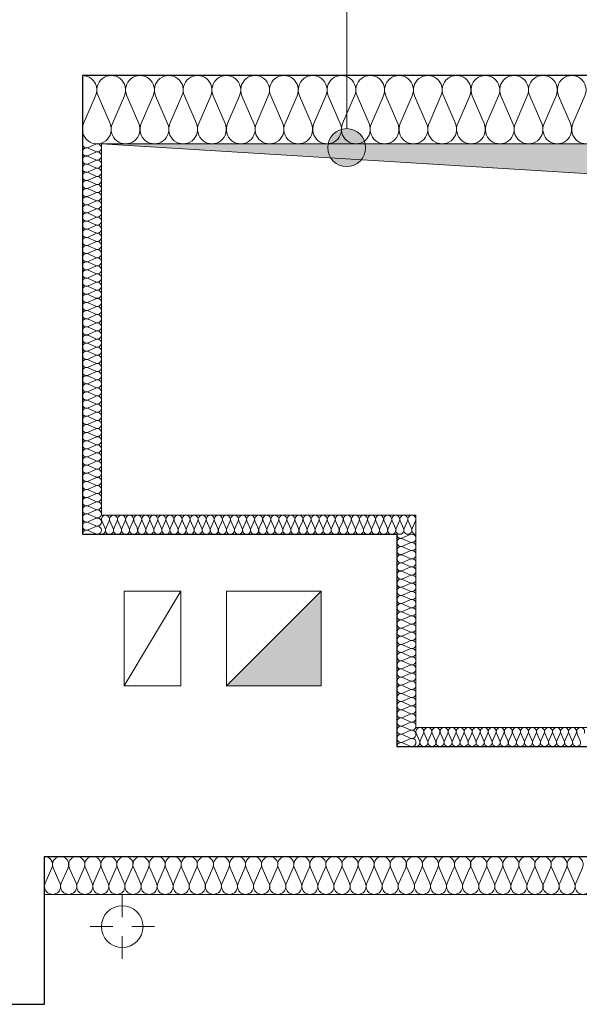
# Model space of a CAD drawing. Extents: x -497945 to -454853, y -17656 to 94650.
# Tile 36 of 62: x -489694 to -488217, y 70767 to 73364. Entities that reach past the tile are written whole.
import ezdxf

# ---------------------------------------------------------------- set-up
doc = ezdxf.new("R2010")
doc.units = 0
doc.header["$MEASUREMENT"] = 0
doc.layers.get('0').update_dxf_attribs({"color": 252})
for name, color, linetype, lineweight in [('Arch kominy_Nr_Pióra__21', 252, 'Continuous', 9), ('Arch ocieplenie_Nr_Pióra__44', 252, 'Continuous', 13), ('Arch opisy_Nr_Pióra__21', 252, 'Continuous', 9), ('Arch stropy_Nr_Pióra__44', 252, 'Continuous', 13), ('arch wypelnienia_Nr_Pióra__2', 252, 'Continuous', 13), ('INWENT DACH_Nr_Pióra__21', 252, 'Continuous', 9), ('Inwent Izolacje_Nr_Pióra__2', 252, 'Continuous', 13), ('INWENT STROPY_Nr_Pióra__21', 252, 'Continuous', 9), ('INWENT.ŚCIANY_Nr_Pióra__1', 252, 'Continuous', 25), ('INWENT.ŚCIANY_Nr_Pióra__3', 252, 'Continuous', 13), ('Istniejące kominy_Nr_Pióra__21', 252, 'Continuous', 9)]:
    doc.layers.add(name, color=color, linetype=linetype, lineweight=lineweight)
for name, color, linetype in [('Arch ocieplenie', 252, 'Continuous'), ('Arch opisy', 252, 'Continuous'), ('Inwent Izolacje', 252, 'Continuous')]:
    doc.layers.add(name, color=color, linetype=linetype)

# ---------------------------------------------------------------- blocks, each defined once
blk = doc.blocks.new('Izolacja cieplna 14_115', base_point=(-487810.2, 60524.5))
at = {"layer": 'Arch ocieplenie_Nr_Pióra__44', "linetype": 'Continuous'}
for p, q in [((-490585.4, 60470.9), (-490617, 60398.2)), ((-490547.4, 60398.2), (-490579, 60470.9)), ((-490509.5, 60470.9), (-490541, 60398.2)), ((-490471.5, 60398.2), (-490503.1, 60470.9)), ((-490433.5, 60470.9), (-490465.1, 60398.2)), ((-490395.5, 60398.2), (-490427.1, 60470.9)), ((-490357.6, 60470.9), (-490389.2, 60398.2)), ((-490319.6, 60398.2), (-490351.2, 60470.9)), ((-490281.6, 60470.9), (-490313.2, 60398.2)), ((-490243.6, 60398.2), (-490275.2, 60470.9)), ((-490205.7, 60470.9), (-490237.3, 60398.2)), ((-490167.7, 60398.2), (-490199.3, 60470.9)), ((-490129.7, 60470.9), (-490161.3, 60398.2)), ((-490091.8, 60398.2), (-490123.3, 60470.9)), ((-490053.8, 60470.9), (-490085.4, 60398.2)), ((-490015.8, 60398.2), (-490047.4, 60470.9)), ((-489977.8, 60470.9), (-490009.4, 60398.2)), ((-489939.9, 60398.2), (-489971.5, 60470.9)), ((-489901.9, 60470.9), (-489933.5, 60398.2)), ((-489863.9, 60398.2), (-489895.5, 60470.9)), ((-489825.9, 60470.9), (-489857.5, 60398.2)), ((-489788, 60398.2), (-489819.6, 60470.9)), ((-489750, 60470.9), (-489781.6, 60398.2)), ((-489712, 60398.2), (-489743.6, 60470.9)), ((-489674.1, 60470.9), (-489705.6, 60398.2)), ((-489636.1, 60398.2), (-489667.7, 60470.9)), ((-489598.1, 60470.9), (-489629.7, 60398.2)), ((-489560.1, 60398.2), (-489591.7, 60470.9)), ((-489522.2, 60470.9), (-489553.8, 60398.2)), ((-489484.2, 60398.2), (-489515.8, 60470.9)), ((-489446.2, 60470.9), (-489477.8, 60398.2)), ((-489408.2, 60398.2), (-489439.8, 60470.9)), ((-489370.3, 60470.9), (-489401.9, 60398.2)), ((-489332.3, 60398.2), (-489363.9, 60470.9)), ((-489294.3, 60470.9), (-489325.9, 60398.2))]:
    blk.add_line(p, q, dxfattribs=at)
for centre, start_param, end_param in [((-490620.2, 60486.3), 1.158004, 3.141593), ((-490544.2, 60486.3), 1.158004, 5.125183), ((-490468.3, 60486.3), 1.158004, 5.125183), ((-490392.3, 60486.3), 1.158004, 5.125183), ((-490316.4, 60486.3), 1.158004, 5.125183), ((-490240.5, 60486.3), 1.158004, 5.125183), ((-490164.5, 60486.3), 1.158004, 5.125183), ((-490088.6, 60486.3), 1.158004, 5.125183), ((-490012.6, 60486.3), 1.158004, 5.125183), ((-489936.7, 60486.3), 1.158004, 5.125183), ((-489860.7, 60486.3), 1.158004, 5.125183), ((-489784.8, 60486.3), 1.158004, 5.125183), ((-489708.8, 60486.3), 1.158004, 5.125183), ((-489632.9, 60486.3), 1.158004, 5.125183), ((-489556.9, 60486.3), 1.158004, 5.125183), ((-489481, 60486.3), 1.158004, 5.125183), ((-489405, 60486.3), 1.158004, 5.125183), ((-489329.1, 60486.3), 1.158004, 5.125183), ((-490582.2, 60382.8), 4.299595, 8.266775), ((-490506.3, 60382.8), 4.299595, 8.266775), ((-490430.3, 60382.8), 4.299595, 8.266775), ((-490354.4, 60382.8), 4.299595, 8.266775), ((-490278.4, 60382.8), 4.299595, 8.266775), ((-490202.5, 60382.8), 4.299595, 8.266775), ((-490126.5, 60382.8), 4.299595, 8.266775), ((-490050.6, 60382.8), 4.299595, 8.266775), ((-489974.6, 60382.8), 4.299595, 8.266775), ((-489898.7, 60382.8), 4.299595, 8.266775), ((-489822.8, 60382.8), 4.299595, 8.266775), ((-489746.8, 60382.8), 4.299595, 8.266775), ((-489670.9, 60382.8), 4.299595, 8.266775), ((-489594.9, 60382.8), 4.299595, 8.266775), ((-489519, 60382.8), 4.299595, 8.266775), ((-489443, 60382.8), 4.299595, 8.266775), ((-489367.1, 60382.8), 4.299595, 8.266775), ((-489291.1, 60382.8), 4.299595, 8.266775)]:
    blk.add_ellipse(centre, major_axis=(0, -38.3), ratio=0.991926, start_param=start_param, end_param=end_param, dxfattribs=at)
blk = doc.blocks.new('Izolacja cieplna 14_121', base_point=(-490570.2, 59314.5))
at = {"layer": 'Arch ocieplenie_Nr_Pióra__44', "linetype": 'Continuous'}
for p, q in [((-490569.3, 59349.6), (-490560.4, 59329.4)), ((-490558.7, 59329.4), (-490549.8, 59349.6)), ((-490548, 59349.6), (-490539.2, 59329.4)), ((-490537.4, 59329.4), (-490528.5, 59349.6)), ((-490526.7, 59349.6), (-490517.9, 59329.4)), ((-490516.1, 59329.4), (-490507.2, 59349.6)), ((-490505.4, 59349.6), (-490496.6, 59329.4)), ((-490494.8, 59329.4), (-490486, 59349.6)), ((-490484.2, 59349.6), (-490475.3, 59329.4)), ((-490473.5, 59329.4), (-490464.7, 59349.6)), ((-490462.9, 59349.6), (-490454, 59329.4)), ((-490452.2, 59329.4), (-490443.4, 59349.6)), ((-490441.6, 59349.6), (-490432.7, 59329.4)), ((-490431, 59329.4), (-490422.1, 59349.6)), ((-490420.3, 59349.6), (-490411.5, 59329.4)), ((-490409.7, 59329.4), (-490400.8, 59349.6)), ((-490399, 59349.6), (-490390.2, 59329.4)), ((-490388.4, 59329.4), (-490379.5, 59349.6)), ((-490377.8, 59349.6), (-490368.9, 59329.4)), ((-490367.1, 59329.4), (-490358.3, 59349.6)), ((-490356.5, 59349.6), (-490347.6, 59329.4)), ((-490345.8, 59329.4), (-490337, 59349.6)), ((-490335.2, 59349.6), (-490326.3, 59329.4)), ((-490324.5, 59329.4), (-490315.7, 59349.6)), ((-490313.9, 59349.6), (-490305.1, 59329.4)), ((-490303.3, 59329.4), (-490294.4, 59349.6)), ((-490292.6, 59349.6), (-490283.8, 59329.4)), ((-490282, 59329.4), (-490273.1, 59349.6)), ((-490271.3, 59349.6), (-490262.5, 59329.4)), ((-490260.7, 59329.4), (-490251.8, 59349.6)), ((-490250.1, 59349.6), (-490241.2, 59329.4)), ((-490239.4, 59329.4), (-490230.6, 59349.6)), ((-490228.8, 59349.6), (-490219.9, 59329.4)), ((-490218.1, 59329.4), (-490209.3, 59349.6)), ((-490207.5, 59349.6), (-490198.6, 59329.4)), ((-490196.9, 59329.4), (-490188, 59349.6)), ((-490186.2, 59349.6), (-490177.4, 59329.4)), ((-490175.6, 59329.4), (-490166.7, 59349.6)), ((-490164.9, 59349.6), (-490156.1, 59329.4)), ((-490154.3, 59329.4), (-490145.4, 59349.6)), ((-490143.7, 59349.6), (-490134.8, 59329.4)), ((-490133, 59329.4), (-490124.2, 59349.6)), ((-490122.4, 59349.6), (-490113.5, 59329.4)), ((-490111.7, 59329.4), (-490102.9, 59349.6)), ((-490101.1, 59349.6), (-490092.2, 59329.4)), ((-490090.4, 59329.4), (-490081.6, 59349.6)), ((-490079.8, 59349.6), (-490071, 59329.4)), ((-490069.2, 59329.4), (-490060.3, 59349.6)), ((-490058.5, 59349.6), (-490049.7, 59329.4)), ((-490047.9, 59329.4), (-490039, 59349.6)), ((-490037.2, 59349.6), (-490028.4, 59329.4)), ((-490026.6, 59329.4), (-490017.7, 59349.6)), ((-490016, 59349.6), (-490007.1, 59329.4)), ((-490005.3, 59329.4), (-489996.5, 59349.6)), ((-489994.7, 59349.6), (-489985.8, 59329.4)), ((-489984, 59329.4), (-489975.2, 59349.6)), ((-489973.4, 59349.6), (-489964.5, 59329.4)), ((-489962.8, 59329.4), (-489953.9, 59349.6)), ((-489952.1, 59349.6), (-489943.3, 59329.4)), ((-489941.5, 59329.4), (-489932.6, 59349.6)), ((-489930.8, 59349.6), (-489922, 59329.4)), ((-489920.2, 59329.4), (-489911.3, 59349.6)), ((-489909.5, 59349.6), (-489900.7, 59329.4)), ((-489898.9, 59329.4), (-489890.1, 59349.6)), ((-489888.3, 59349.6), (-489879.4, 59329.4)), ((-489877.6, 59329.4), (-489868.8, 59349.6)), ((-489867, 59349.6), (-489858.1, 59329.4)), ((-489856.3, 59329.4), (-489847.5, 59349.6)), ((-489845.7, 59349.6), (-489836.8, 59329.4)), ((-489835.1, 59329.4), (-489826.2, 59349.6)), ((-489824.4, 59349.6), (-489815.6, 59329.4)), ((-489813.8, 59329.4), (-489804.9, 59349.6)), ((-489803.1, 59349.6), (-489794.3, 59329.4)), ((-489792.5, 59329.4), (-489783.6, 59349.6)), ((-489781.9, 59349.6), (-489773, 59329.4)), ((-489771.2, 59329.4), (-489762.4, 59349.6)), ((-489760.6, 59349.6), (-489751.7, 59329.4)), ((-489749.9, 59329.4), (-489741.1, 59349.6))]:
    blk.add_line(p, q, dxfattribs=at)
for centre, start_param, end_param in [((-490559.5, 59353.9), 5.870392, 9.837571), ((-490538.3, 59353.9), 5.870392, 9.837571), ((-490517, 59353.9), 5.870392, 9.837571), ((-490495.7, 59353.9), 5.870392, 9.837571), ((-490474.4, 59353.9), 5.870392, 9.837571), ((-490453.1, 59353.9), 5.870392, 9.837571), ((-490431.9, 59353.9), 5.870392, 9.837571), ((-490410.6, 59353.9), 5.870392, 9.837571), ((-490389.3, 59353.9), 5.870392, 9.837571), ((-490368, 59353.9), 5.870392, 9.837571), ((-490346.7, 59353.9), 5.870392, 9.837571), ((-490325.4, 59353.9), 5.870392, 9.837571), ((-490304.2, 59353.9), 5.870392, 9.837571), ((-490282.9, 59353.9), 5.870392, 9.837571), ((-490261.6, 59353.9), 5.870392, 9.837571), ((-490240.3, 59353.9), 5.870392, 9.837571), ((-490219, 59353.9), 5.870392, 9.837571), ((-490197.7, 59353.9), 5.870392, 9.837571), ((-490176.5, 59353.9), 5.870392, 9.837571), ((-490155.2, 59353.9), 5.870392, 9.837571), ((-490133.9, 59353.9), 5.870392, 9.837571), ((-490112.6, 59353.9), 5.870392, 9.837571), ((-490091.3, 59353.9), 5.870392, 9.837571), ((-490070.1, 59353.9), 5.870392, 9.837571), ((-490048.8, 59353.9), 5.870392, 9.837571), ((-490027.5, 59353.9), 5.870392, 9.837571), ((-490006.2, 59353.9), 5.870392, 9.837571), ((-489984.9, 59353.9), 5.870392, 9.837571), ((-489963.6, 59353.9), 5.870392, 9.837571), ((-489942.4, 59353.9), 5.870392, 9.837571), ((-489921.1, 59353.9), 5.870392, 9.837571), ((-489899.8, 59353.9), 5.870392, 9.837571), ((-489878.5, 59353.9), 5.870392, 9.837571), ((-489857.2, 59353.9), 5.870392, 9.837571), ((-489836, 59353.9), 5.870392, 9.837571), ((-489814.7, 59353.9), 5.870392, 9.837571), ((-489793.4, 59353.9), 5.870392, 9.837571), ((-489772.1, 59353.9), 5.870392, 9.837571), ((-489750.8, 59353.9), 5.870392, 9.837571), ((-490570.2, 59325.2), 4.712389, 6.695979), ((-490548.9, 59325.2), 2.7288, 6.695979), ((-490527.6, 59325.2), 2.7288, 6.695979), ((-490506.3, 59325.2), 2.7288, 6.695979), ((-490485.1, 59325.2), 2.7288, 6.695979), ((-490463.8, 59325.2), 2.7288, 6.695979), ((-490442.5, 59325.2), 2.7288, 6.695979), ((-490421.2, 59325.2), 2.7288, 6.695979), ((-490399.9, 59325.2), 2.7288, 6.695979), ((-490378.6, 59325.2), 2.7288, 6.695979), ((-490357.4, 59325.2), 2.7288, 6.695979), ((-490336.1, 59325.2), 2.7288, 6.695979), ((-490314.8, 59325.2), 2.7288, 6.695979), ((-490293.5, 59325.2), 2.7288, 6.695979), ((-490272.2, 59325.2), 2.7288, 6.695979), ((-490251, 59325.2), 2.7288, 6.695979), ((-490229.7, 59325.2), 2.7288, 6.695979), ((-490208.4, 59325.2), 2.7288, 6.695979), ((-490187.1, 59325.2), 2.7288, 6.695979), ((-490165.8, 59325.2), 2.7288, 6.695979), ((-490144.5, 59325.2), 2.7288, 6.695979), ((-490123.3, 59325.2), 2.7288, 6.695979), ((-490102, 59325.2), 2.7288, 6.695979), ((-490080.7, 59325.2), 2.7288, 6.695979), ((-490059.4, 59325.2), 2.7288, 6.695979), ((-490038.1, 59325.2), 2.7288, 6.695979), ((-490016.9, 59325.2), 2.7288, 6.695979), ((-489995.6, 59325.2), 2.7288, 6.695979), ((-489974.3, 59325.2), 2.7288, 6.695979), ((-489953, 59325.2), 2.7288, 6.695979), ((-489931.7, 59325.2), 2.7288, 6.695979), ((-489910.4, 59325.2), 2.7288, 6.695979), ((-489889.2, 59325.2), 2.7288, 6.695979), ((-489867.9, 59325.2), 2.7288, 6.695979), ((-489846.6, 59325.2), 2.7288, 6.695979), ((-489825.3, 59325.2), 2.7288, 6.695979), ((-489804, 59325.2), 2.7288, 6.695979), ((-489782.7, 59325.2), 2.7288, 6.695979), ((-489761.5, 59325.2), 2.7288, 6.695979), ((-489740.2, 59325.2), 2.7288, 4.712389)]:
    blk.add_ellipse(centre, major_axis=(10.6, 0), ratio=0.999331, start_param=start_param, end_param=end_param, dxfattribs=at)
blk = doc.blocks.new('Izolacja cieplna 14_122', base_point=(-490620.2, 60344.5))
at = {"layer": 'Arch ocieplenie_Nr_Pióra__44', "linetype": 'Continuous'}
for p, q in [((-490585.1, 60343.6), (-490605.3, 60334.7)), ((-490605.3, 60332.9), (-490585.1, 60324)), ((-490585.1, 60322.2), (-490605.3, 60313.3)), ((-490605.3, 60311.4), (-490585.1, 60302.5)), ((-490585.1, 60300.7), (-490605.3, 60291.8)), ((-490605.3, 60290), (-490585.1, 60281.1)), ((-490585.1, 60279.3), (-490605.3, 60270.3)), ((-490605.3, 60268.5), (-490585.1, 60259.6)), ((-490585.1, 60257.8), (-490605.3, 60248.9)), ((-490605.3, 60247.1), (-490585.1, 60238.1)), ((-490585.1, 60236.3), (-490605.3, 60227.4)), ((-490605.3, 60225.6), (-490585.1, 60216.7)), ((-490585.1, 60214.9), (-490605.3, 60206)), ((-490605.3, 60204.2), (-490585.1, 60195.2)), ((-490585.1, 60193.4), (-490605.3, 60184.5)), ((-490605.3, 60182.7), (-490585.1, 60173.8)), ((-490585.1, 60172), (-490605.3, 60163)), ((-490605.3, 60161.2), (-490585.1, 60152.3)), ((-490585.1, 60150.5), (-490605.3, 60141.6)), ((-490605.3, 60139.8), (-490585.1, 60130.9)), ((-490585.1, 60129.1), (-490605.3, 60120.1)), ((-490605.3, 60118.3), (-490585.1, 60109.4)), ((-490585.1, 60107.6), (-490605.3, 60098.7)), ((-490605.3, 60096.9), (-490585.1, 60087.9)), ((-490585.1, 60086.1), (-490605.3, 60077.2)), ((-490605.3, 60075.4), (-490585.1, 60066.5)), ((-490585.1, 60064.7), (-490605.3, 60055.8)), ((-490605.3, 60053.9), (-490585.1, 60045)), ((-490585.1, 60043.2), (-490605.3, 60034.3)), ((-490605.3, 60032.5), (-490585.1, 60023.6)), ((-490585.1, 60021.8), (-490605.3, 60012.8)), ((-490605.3, 60011), (-490585.1, 60002.1)), ((-490585.1, 60000.3), (-490605.3, 59991.4)), ((-490605.3, 59989.6), (-490585.1, 59980.6)), ((-490585.1, 59978.8), (-490605.3, 59969.9)), ((-490605.3, 59968.1), (-490585.1, 59959.2)), ((-490585.1, 59957.4), (-490605.3, 59948.5)), ((-490605.3, 59946.7), (-490585.1, 59937.7)), ((-490585.1, 59935.9), (-490605.3, 59927)), ((-490605.3, 59925.2), (-490585.1, 59916.3)), ((-490585.1, 59914.5), (-490605.3, 59905.5)), ((-490605.3, 59903.7), (-490585.1, 59894.8)), ((-490585.1, 59893), (-490605.3, 59884.1)), ((-490605.3, 59882.3), (-490585.1, 59873.4)), ((-490585.1, 59871.6), (-490605.3, 59862.6)), ((-490605.3, 59860.8), (-490585.1, 59851.9)), ((-490585.1, 59850.1), (-490605.3, 59841.2)), ((-490605.3, 59839.4), (-490585.1, 59830.4)), ((-490585.1, 59828.6), (-490605.3, 59819.7)), ((-490605.3, 59817.9), (-490585.1, 59809)), ((-490585.1, 59807.2), (-490605.3, 59798.3)), ((-490605.3, 59796.4), (-490585.1, 59787.5)), ((-490585.1, 59785.7), (-490605.3, 59776.8)), ((-490605.3, 59775), (-490585.1, 59766.1)), ((-490585.1, 59764.3), (-490605.3, 59755.3)), ((-490605.3, 59753.5), (-490585.1, 59744.6)), ((-490585.1, 59742.8), (-490605.3, 59733.9)), ((-490605.3, 59732.1), (-490585.1, 59723.1)), ((-490585.1, 59721.3), (-490605.3, 59712.4)), ((-490605.3, 59710.6), (-490585.1, 59701.7)), ((-490585.1, 59699.9), (-490605.3, 59691)), ((-490605.3, 59689.2), (-490585.1, 59680.2)), ((-490585.1, 59678.4), (-490605.3, 59669.5)), ((-490605.3, 59667.7), (-490585.1, 59658.8)), ((-490585.1, 59657), (-490605.3, 59648)), ((-490605.3, 59646.2), (-490585.1, 59637.3)), ((-490585.1, 59635.5), (-490605.3, 59626.6)), ((-490605.3, 59624.8), (-490585.1, 59615.9)), ((-490585.1, 59614.1), (-490605.3, 59605.1)), ((-490605.3, 59603.3), (-490585.1, 59594.4)), ((-490585.1, 59592.6), (-490605.3, 59583.7)), ((-490605.3, 59581.9), (-490585.1, 59572.9)), ((-490585.1, 59571.1), (-490605.3, 59562.2)), ((-490605.3, 59560.4), (-490585.1, 59551.5)), ((-490585.1, 59549.7), (-490605.3, 59540.8)), ((-490605.3, 59538.9), (-490585.1, 59530)), ((-490585.1, 59528.2), (-490605.3, 59519.3)), ((-490605.3, 59517.5), (-490585.1, 59508.6)), ((-490585.1, 59506.8), (-490605.3, 59497.8)), ((-490605.3, 59496), (-490585.1, 59487.1)), ((-490585.1, 59485.3), (-490605.3, 59476.4)), ((-490605.3, 59474.6), (-490585.1, 59465.6)), ((-490585.1, 59463.8), (-490605.3, 59454.9)), ((-490605.3, 59453.1), (-490585.1, 59444.2)), ((-490585.1, 59442.4), (-490605.3, 59433.5)), ((-490605.3, 59431.7), (-490585.1, 59422.7)), ((-490585.1, 59420.9), (-490605.3, 59412)), ((-490605.3, 59410.2), (-490585.1, 59401.3)), ((-490585.1, 59399.5), (-490605.3, 59390.5)), ((-490605.3, 59388.7), (-490585.1, 59379.8)), ((-490585.1, 59378), (-490605.3, 59369.1)), ((-490605.3, 59367.3), (-490585.1, 59358.4)), ((-490585.1, 59356.6), (-490605.3, 59347.6)), ((-490605.3, 59345.8), (-490585.1, 59336.9)), ((-490585.1, 59335.1), (-490605.3, 59326.2)), ((-490605.3, 59324.4), (-490585.1, 59315.4))]:
    blk.add_line(p, q, dxfattribs=at)
for centre, start_param, end_param in [((-490609.6, 60344.5), 4.712389, 6.695979), ((-490580.8, 60333.8), 5.870392, 9.837571), ((-490609.6, 60323.1), 2.7288, 6.695979), ((-490609.6, 60301.6), 2.7288, 6.695979), ((-490580.8, 60312.3), 5.870392, 9.837571), ((-490609.6, 60280.2), 2.7288, 6.695979), ((-490580.8, 60290.9), 5.870392, 9.837571), ((-490609.6, 60258.7), 2.7288, 6.695979), ((-490580.8, 60269.4), 5.870392, 9.837571), ((-490609.6, 60237.2), 2.7288, 6.695979), ((-490580.8, 60248), 5.870392, 9.837571), ((-490580.8, 60226.5), 5.870392, 9.837571), ((-490609.6, 60215.8), 2.7288, 6.695979), ((-490580.8, 60205.1), 5.870392, 9.837571), ((-490609.6, 60194.3), 2.7288, 6.695979), ((-490609.6, 60172.9), 2.7288, 6.695979), ((-490580.8, 60183.6), 5.870392, 9.837571), ((-490609.6, 60151.4), 2.7288, 6.695979), ((-490580.8, 60162.1), 5.870392, 9.837571), ((-490609.6, 60130), 2.7288, 6.695979), ((-490580.8, 60140.7), 5.870392, 9.837571), ((-490580.8, 60119.2), 5.870392, 9.837571), ((-490609.6, 60108.5), 2.7288, 6.695979), ((-490580.8, 60097.8), 5.870392, 9.837571), ((-490609.6, 60087), 2.7288, 6.695979), ((-490580.8, 60076.3), 5.870392, 9.837571), ((-490609.6, 60065.6), 2.7288, 6.695979), ((-490609.6, 60044.1), 2.7288, 6.695979), ((-490580.8, 60054.8), 5.870392, 9.837571), ((-490609.6, 60022.7), 2.7288, 6.695979), ((-490580.8, 60033.4), 5.870392, 9.837571), ((-490609.6, 60001.2), 2.7288, 6.695979), ((-490580.8, 60011.9), 5.870392, 9.837571), ((-490580.8, 59990.5), 5.870392, 9.837571), ((-490609.6, 59979.7), 2.7288, 6.695979), ((-490580.8, 59969), 5.870392, 9.837571), ((-490609.6, 59958.3), 2.7288, 6.695979), ((-490580.8, 59947.6), 5.870392, 9.837571), ((-490609.6, 59936.8), 2.7288, 6.695979), ((-490609.6, 59915.4), 2.7288, 6.695979), ((-490580.8, 59926.1), 5.870392, 9.837571), ((-490609.6, 59893.9), 2.7288, 6.695979), ((-490580.8, 59904.6), 5.870392, 9.837571), ((-490609.6, 59872.5), 2.7288, 6.695979), ((-490580.8, 59883.2), 5.870392, 9.837571), ((-490580.8, 59861.7), 5.870392, 9.837571), ((-490609.6, 59851), 2.7288, 6.695979), ((-490580.8, 59840.3), 5.870392, 9.837571), ((-490609.6, 59829.5), 2.7288, 6.695979), ((-490609.6, 59808.1), 2.7288, 6.695979), ((-490580.8, 59818.8), 5.870392, 9.837571), ((-490609.6, 59786.6), 2.7288, 6.695979), ((-490580.8, 59797.4), 5.870392, 9.837571), ((-490609.6, 59765.2), 2.7288, 6.695979), ((-490580.8, 59775.9), 5.870392, 9.837571), ((-490609.6, 59743.7), 2.7288, 6.695979), ((-490580.8, 59754.4), 5.870392, 9.837571), ((-490580.8, 59733), 5.870392, 9.837571), ((-490609.6, 59722.2), 2.7288, 6.695979), ((-490580.8, 59711.5), 5.870392, 9.837571), ((-490609.6, 59700.8), 2.7288, 6.695979), ((-490609.6, 59679.3), 2.7288, 6.695979), ((-490580.8, 59690.1), 5.870392, 9.837571), ((-490609.6, 59657.9), 2.7288, 6.695979), ((-490580.8, 59668.6), 5.870392, 9.837571), ((-490609.6, 59636.4), 2.7288, 6.695979), ((-490580.8, 59647.1), 5.870392, 9.837571), ((-490609.6, 59615), 2.7288, 6.695979), ((-490580.8, 59625.7), 5.870392, 9.837571), ((-490580.8, 59604.2), 5.870392, 9.837571), ((-490609.6, 59593.5), 2.7288, 6.695979), ((-490580.8, 59582.8), 5.870392, 9.837571), ((-490609.6, 59572), 2.7288, 6.695979), ((-490609.6, 59550.6), 2.7288, 6.695979), ((-490580.8, 59561.3), 5.870392, 9.837571), ((-490609.6, 59529.1), 2.7288, 6.695979), ((-490580.8, 59539.9), 5.870392, 9.837571), ((-490609.6, 59507.7), 2.7288, 6.695979), ((-490580.8, 59518.4), 5.870392, 9.837571), ((-490580.8, 59496.9), 5.870392, 9.837571), ((-490609.6, 59486.2), 2.7288, 6.695979), ((-490580.8, 59475.5), 5.870392, 9.837571), ((-490609.6, 59464.7), 2.7288, 6.695979), ((-490580.8, 59454), 5.870392, 9.837571), ((-490609.6, 59443.3), 2.7288, 6.695979), ((-490609.6, 59421.8), 2.7288, 6.695979), ((-490580.8, 59432.6), 5.870392, 9.837571), ((-490609.6, 59400.4), 2.7288, 6.695979), ((-490580.8, 59411.1), 5.870392, 9.837571), ((-490609.6, 59378.9), 2.7288, 6.695979), ((-490580.8, 59389.6), 5.870392, 9.837571), ((-490580.8, 59368.2), 5.870392, 9.837571), ((-490609.6, 59357.5), 2.7288, 6.695979), ((-490580.8, 59346.7), 5.870392, 9.837571), ((-490609.6, 59336), 2.7288, 6.695979), ((-490609.6, 59314.5), 2.7288, 4.712389), ((-490580.8, 59325.3), 5.870392, 9.837571)]:
    blk.add_ellipse(centre, major_axis=(0, -10.7), ratio=0.991124, start_param=start_param, end_param=end_param, dxfattribs=at)
blk = doc.blocks.new('Izolacja cieplna 14_123', base_point=(-489740.2, 58754.5))
at = {"layer": 'Arch ocieplenie_Nr_Pióra__44', "linetype": 'Continuous'}
for p, q in [((-489739.3, 58789.6), (-489730.5, 58769.4)), ((-489728.7, 58769.4), (-489719.9, 58789.6)), ((-489718.1, 58789.6), (-489709.3, 58769.4)), ((-489707.5, 58769.4), (-489698.7, 58789.6)), ((-489696.9, 58789.6), (-489688.1, 58769.4)), ((-489686.3, 58769.4), (-489677.5, 58789.6)), ((-489675.7, 58789.6), (-489666.8, 58769.4)), ((-489665.1, 58769.4), (-489656.2, 58789.6)), ((-489654.5, 58789.6), (-489645.6, 58769.4)), ((-489643.9, 58769.4), (-489635, 58789.6)), ((-489633.3, 58789.6), (-489624.4, 58769.4)), ((-489622.6, 58769.4), (-489613.8, 58789.6)), ((-489612, 58789.6), (-489603.2, 58769.4)), ((-489601.4, 58769.4), (-489592.6, 58789.6)), ((-489590.8, 58789.6), (-489582, 58769.4)), ((-489580.2, 58769.4), (-489571.4, 58789.6)), ((-489569.6, 58789.6), (-489560.8, 58769.4)), ((-489559, 58769.4), (-489550.2, 58789.6)), ((-489548.4, 58789.6), (-489539.6, 58769.4)), ((-489537.8, 58769.4), (-489529, 58789.6)), ((-489527.2, 58789.6), (-489518.4, 58769.4)), ((-489516.6, 58769.4), (-489507.8, 58789.6)), ((-489506, 58789.6), (-489497.2, 58769.4)), ((-489495.4, 58769.4), (-489486.6, 58789.6)), ((-489484.8, 58789.6), (-489476, 58769.4)), ((-489474.2, 58769.4), (-489465.4, 58789.6)), ((-489463.6, 58789.6), (-489454.8, 58769.4)), ((-489453, 58769.4), (-489444.2, 58789.6)), ((-489442.4, 58789.6), (-489433.5, 58769.4)), ((-489431.8, 58769.4), (-489422.9, 58789.6)), ((-489421.2, 58789.6), (-489412.3, 58769.4)), ((-489410.6, 58769.4), (-489401.7, 58789.6)), ((-489400, 58789.6), (-489391.1, 58769.4)), ((-489389.4, 58769.4), (-489380.5, 58789.6)), ((-489378.7, 58789.6), (-489369.9, 58769.4)), ((-489368.1, 58769.4), (-489359.3, 58789.6)), ((-489357.5, 58789.6), (-489348.7, 58769.4)), ((-489346.9, 58769.4), (-489338.1, 58789.6)), ((-489336.3, 58789.6), (-489327.5, 58769.4)), ((-489325.7, 58769.4), (-489316.9, 58789.6)), ((-489315.1, 58789.6), (-489306.3, 58769.4))]:
    blk.add_line(p, q, dxfattribs=at)
for centre, start_param, end_param in [((-489729.6, 58793.9), 4.299595, 8.266775), ((-489708.4, 58793.9), 4.299595, 8.266775), ((-489687.2, 58793.9), 4.299595, 8.266775), ((-489666, 58793.9), 4.299595, 8.266775), ((-489644.7, 58793.9), 4.299595, 8.266775), ((-489623.5, 58793.9), 4.299595, 8.266775), ((-489602.3, 58793.9), 4.299595, 8.266775), ((-489581.1, 58793.9), 4.299595, 8.266775), ((-489559.9, 58793.9), 4.299595, 8.266775), ((-489538.7, 58793.9), 4.299595, 8.266775), ((-489517.5, 58793.9), 4.299595, 8.266775), ((-489496.3, 58793.9), 4.299595, 8.266775), ((-489475.1, 58793.9), 4.299595, 8.266775), ((-489453.9, 58793.9), 4.299595, 8.266775), ((-489432.7, 58793.9), 4.299595, 8.266775), ((-489411.4, 58793.9), 4.299595, 8.266775), ((-489390.2, 58793.9), 4.299595, 8.266775), ((-489369, 58793.9), 4.299595, 8.266775), ((-489347.8, 58793.9), 4.299595, 8.266775), ((-489326.6, 58793.9), 4.299595, 8.266775), ((-489305.4, 58793.9), 4.299595, 8.266775), ((-489740.2, 58765.2), 3.141593, 5.125182), ((-489719, 58765.2), 1.158004, 5.125183), ((-489697.8, 58765.2), 1.158004, 5.125183), ((-489676.6, 58765.2), 1.158004, 5.125183), ((-489655.4, 58765.2), 1.158004, 5.125183), ((-489634.1, 58765.2), 1.158004, 5.125183), ((-489612.9, 58765.2), 1.158004, 5.125183), ((-489591.7, 58765.2), 1.158004, 5.125183), ((-489570.5, 58765.2), 1.158004, 5.125183), ((-489549.3, 58765.2), 1.158004, 5.125183), ((-489528.1, 58765.2), 1.158004, 5.125183), ((-489506.9, 58765.2), 1.158004, 5.125183), ((-489485.7, 58765.2), 1.158004, 5.125183), ((-489464.5, 58765.2), 1.158004, 5.125183), ((-489443.3, 58765.2), 1.158004, 5.125183), ((-489422.1, 58765.2), 1.158004, 5.125183), ((-489400.8, 58765.2), 1.158004, 5.125183), ((-489379.6, 58765.2), 1.158004, 5.125183), ((-489358.4, 58765.2), 1.158004, 5.125183), ((-489337.2, 58765.2), 1.158004, 5.125183), ((-489316, 58765.2), 1.158004, 5.125183)]:
    blk.add_ellipse(centre, major_axis=(0, 10.6), ratio=0.997223, start_param=start_param, end_param=end_param, dxfattribs=at)
blk = doc.blocks.new('Izolacja cieplna 14_124', base_point=(-489790.2, 59314.5))
at = {"layer": 'Arch ocieplenie_Nr_Pióra__44', "linetype": 'Continuous'}
for p, q in [((-489755.1, 59313.6), (-489775.3, 59304.7)), ((-489775.3, 59302.9), (-489755.1, 59293.9)), ((-489755.1, 59292.1), (-489775.3, 59283.1)), ((-489775.3, 59281.3), (-489755.1, 59272.4)), ((-489755.1, 59270.6), (-489775.3, 59261.6)), ((-489775.3, 59259.8), (-489755.1, 59250.8)), ((-489755.1, 59249), (-489775.3, 59240.1)), ((-489775.3, 59238.2), (-489755.1, 59229.3)), ((-489755.1, 59227.5), (-489775.3, 59218.5)), ((-489775.3, 59216.7), (-489755.1, 59207.8)), ((-489755.1, 59205.9), (-489775.3, 59197)), ((-489775.3, 59195.2), (-489755.1, 59186.2)), ((-489755.1, 59184.4), (-489775.3, 59175.4)), ((-489775.3, 59173.6), (-489755.1, 59164.7)), ((-489755.1, 59162.9), (-489775.3, 59153.9)), ((-489775.3, 59152.1), (-489755.1, 59143.1)), ((-489755.1, 59141.3), (-489775.3, 59132.4)), ((-489775.3, 59130.6), (-489755.1, 59121.6)), ((-489755.1, 59119.8), (-489775.3, 59110.8)), ((-489775.3, 59109), (-489755.1, 59100.1)), ((-489755.1, 59098.2), (-489775.3, 59089.3)), ((-489775.3, 59087.5), (-489755.1, 59078.5)), ((-489755.1, 59076.7), (-489775.3, 59067.8)), ((-489775.3, 59065.9), (-489755.1, 59057)), ((-489755.1, 59055.2), (-489775.3, 59046.2)), ((-489775.3, 59044.4), (-489755.1, 59035.4)), ((-489755.1, 59033.6), (-489775.3, 59024.7)), ((-489775.3, 59022.9), (-489755.1, 59013.9)), ((-489755.1, 59012.1), (-489775.3, 59003.1)), ((-489775.3, 59001.3), (-489755.1, 58992.4)), ((-489755.1, 58990.6), (-489775.3, 58981.6)), ((-489775.3, 58979.8), (-489755.1, 58970.8)), ((-489755.1, 58969), (-489775.3, 58960.1)), ((-489775.3, 58958.2), (-489755.1, 58949.3)), ((-489755.1, 58947.5), (-489775.3, 58938.5)), ((-489775.3, 58936.7), (-489755.1, 58927.8)), ((-489755.1, 58925.9), (-489775.3, 58917)), ((-489775.3, 58915.2), (-489755.1, 58906.2)), ((-489755.1, 58904.4), (-489775.3, 58895.4)), ((-489775.3, 58893.6), (-489755.1, 58884.7)), ((-489755.1, 58882.9), (-489775.3, 58873.9)), ((-489775.3, 58872.1), (-489755.1, 58863.1)), ((-489755.1, 58861.3), (-489775.3, 58852.4)), ((-489775.3, 58850.6), (-489755.1, 58841.6)), ((-489755.1, 58839.8), (-489775.3, 58830.8)), ((-489775.3, 58829), (-489755.1, 58820.1)), ((-489755.1, 58818.2), (-489775.3, 58809.3)), ((-489775.3, 58807.5), (-489755.1, 58798.5)), ((-489755.1, 58796.7), (-489775.3, 58787.8)), ((-489775.3, 58785.9), (-489755.1, 58777)), ((-489755.1, 58775.2), (-489775.3, 58766.2)), ((-489775.3, 58764.4), (-489755.1, 58755.4))]:
    blk.add_line(p, q, dxfattribs=at)
for centre, start_param, end_param in [((-489779.6, 59293), 2.7288, 6.695979), ((-489779.6, 59314.5), 4.712389, 6.695979), ((-489750.8, 59303.8), 5.870392, 9.837571), ((-489779.6, 59271.5), 2.7288, 6.695979), ((-489750.8, 59282.2), 5.870392, 9.837571), ((-489779.6, 59249.9), 2.7288, 6.695979), ((-489750.8, 59260.7), 5.870392, 9.837571), ((-489750.8, 59239.2), 5.870392, 9.837571), ((-489779.6, 59228.4), 2.7288, 6.695979), ((-489750.8, 59217.6), 5.870392, 9.837571), ((-489779.6, 59206.8), 2.7288, 6.695979), ((-489779.6, 59185.3), 2.7288, 6.695979), ((-489750.8, 59196.1), 5.870392, 9.837571), ((-489779.6, 59163.8), 2.7288, 6.695979), ((-489750.8, 59174.5), 5.870392, 9.837571), ((-489779.6, 59142.2), 2.7288, 6.695979), ((-489750.8, 59153), 5.870392, 9.837571), ((-489779.6, 59120.7), 2.7288, 6.695979), ((-489750.8, 59131.5), 5.870392, 9.837571), ((-489750.8, 59109.9), 5.870392, 9.837571), ((-489779.6, 59099.2), 2.7288, 6.695979), ((-489750.8, 59088.4), 5.870392, 9.837571), ((-489779.6, 59077.6), 2.7288, 6.695979), ((-489779.6, 59056.1), 2.7288, 6.695979), ((-489750.8, 59066.8), 5.870392, 9.837571), ((-489779.6, 59034.5), 2.7288, 6.695979), ((-489750.8, 59045.3), 5.870392, 9.837571), ((-489779.6, 59013), 2.7288, 6.695979), ((-489750.8, 59023.8), 5.870392, 9.837571), ((-489779.6, 58991.5), 2.7288, 6.695979), ((-489750.8, 59002.2), 5.870392, 9.837571), ((-489750.8, 58980.7), 5.870392, 9.837571), ((-489779.6, 58969.9), 2.7288, 6.695979), ((-489750.8, 58959.2), 5.870392, 9.837571), ((-489779.6, 58948.4), 2.7288, 6.695979), ((-489779.6, 58926.8), 2.7288, 6.695979), ((-489750.8, 58937.6), 5.870392, 9.837571), ((-489779.6, 58905.3), 2.7288, 6.695979), ((-489750.8, 58916.1), 5.870392, 9.837571), ((-489779.6, 58883.8), 2.7288, 6.695979), ((-489750.8, 58894.5), 5.870392, 9.837571), ((-489750.8, 58873), 5.870392, 9.837571), ((-489779.6, 58862.2), 2.7288, 6.695979), ((-489750.8, 58851.5), 5.870392, 9.837571), ((-489779.6, 58840.7), 2.7288, 6.695979), ((-489750.8, 58829.9), 5.870392, 9.837571), ((-489779.6, 58819.2), 2.7288, 6.695979), ((-489779.6, 58797.6), 2.7288, 6.695979), ((-489750.8, 58808.4), 5.870392, 9.837571), ((-489779.6, 58776.1), 2.7288, 6.695979), ((-489750.8, 58786.8), 5.870392, 9.837571), ((-489779.6, 58754.5), 2.7288, 4.712389), ((-489750.8, 58765.3), 5.870392, 9.837571)]:
    blk.add_ellipse(centre, major_axis=(0, -10.8), ratio=0.987434, start_param=start_param, end_param=end_param, dxfattribs=at)
blk = doc.blocks.new('Izolacja cieplna 14_198', base_point=(-490720.2, 58464.5))
at = {"layer": 'Inwent Izolacje_Nr_Pióra__2', "linetype": 'Continuous'}
for p, q in [((-490718.4, 58394.3), (-490700.8, 58434.7)), ((-490697.2, 58434.7), (-490679.5, 58394.3)), ((-490676, 58394.3), (-490658.3, 58434.7)), ((-490654.8, 58434.7), (-490637.1, 58394.3)), ((-490633.5, 58394.3), (-490615.9, 58434.7)), ((-490612.3, 58434.7), (-490594.7, 58394.3)), ((-490591.1, 58394.3), (-490573.5, 58434.7)), ((-490569.9, 58434.7), (-490552.2, 58394.3)), ((-490548.7, 58394.3), (-490531, 58434.7)), ((-490527.5, 58434.7), (-490509.8, 58394.3)), ((-490506.2, 58394.3), (-490488.6, 58434.7)), ((-490485, 58434.7), (-490467.4, 58394.3)), ((-490463.8, 58394.3), (-490446.2, 58434.7)), ((-490442.6, 58434.7), (-490424.9, 58394.3)), ((-490421.4, 58394.3), (-490403.7, 58434.7)), ((-490400.2, 58434.7), (-490382.5, 58394.3)), ((-490378.9, 58394.3), (-490361.3, 58434.7)), ((-490357.7, 58434.7), (-490340.1, 58394.3)), ((-490336.5, 58394.3), (-490318.9, 58434.7)), ((-490315.3, 58434.7), (-490297.6, 58394.3)), ((-490294.1, 58394.3), (-490276.4, 58434.7)), ((-490272.9, 58434.7), (-490255.2, 58394.3)), ((-490251.6, 58394.3), (-490234, 58434.7)), ((-490230.4, 58434.7), (-490212.8, 58394.3)), ((-490209.2, 58394.3), (-490191.6, 58434.7)), ((-490188, 58434.7), (-490170.3, 58394.3)), ((-490166.8, 58394.3), (-490149.1, 58434.7)), ((-490145.6, 58434.7), (-490127.9, 58394.3)), ((-490124.3, 58394.3), (-490106.7, 58434.7)), ((-490103.1, 58434.7), (-490085.5, 58394.3)), ((-490081.9, 58394.3), (-490064.3, 58434.7)), ((-490060.7, 58434.7), (-490043, 58394.3)), ((-490039.5, 58394.3), (-490021.8, 58434.7)), ((-490018.3, 58434.7), (-490000.6, 58394.3)), ((-489997.1, 58394.3), (-489979.4, 58434.7)), ((-489975.8, 58434.7), (-489958.2, 58394.3)), ((-489954.6, 58394.3), (-489937, 58434.7)), ((-489933.4, 58434.7), (-489915.8, 58394.3)), ((-489912.2, 58394.3), (-489894.5, 58434.7)), ((-489891, 58434.7), (-489873.3, 58394.3)), ((-489869.8, 58394.3), (-489852.1, 58434.7)), ((-489848.5, 58434.7), (-489830.9, 58394.3)), ((-489827.3, 58394.3), (-489809.7, 58434.7)), ((-489806.1, 58434.7), (-489788.5, 58394.3)), ((-489784.9, 58394.3), (-489767.2, 58434.7)), ((-489763.7, 58434.7), (-489746, 58394.3)), ((-489742.5, 58394.3), (-489724.8, 58434.7)), ((-489721.2, 58434.7), (-489703.6, 58394.3)), ((-489700, 58394.3), (-489682.4, 58434.7)), ((-489678.8, 58434.7), (-489661.2, 58394.3)), ((-489657.6, 58394.3), (-489639.9, 58434.7)), ((-489636.4, 58434.7), (-489618.7, 58394.3)), ((-489615.2, 58394.3), (-489597.5, 58434.7)), ((-489593.9, 58434.7), (-489576.3, 58394.3)), ((-489572.7, 58394.3), (-489555.1, 58434.7)), ((-489551.5, 58434.7), (-489533.9, 58394.3)), ((-489530.3, 58394.3), (-489512.6, 58434.7)), ((-489509.1, 58434.7), (-489491.4, 58394.3)), ((-489487.9, 58394.3), (-489470.2, 58434.7)), ((-489466.6, 58434.7), (-489449, 58394.3)), ((-489445.4, 58394.3), (-489427.8, 58434.7)), ((-489424.2, 58434.7), (-489406.6, 58394.3)), ((-489403, 58394.3), (-489385.3, 58434.7)), ((-489381.8, 58434.7), (-489364.1, 58394.3)), ((-489360.6, 58394.3), (-489342.9, 58434.7)), ((-489339.4, 58434.7), (-489321.7, 58394.3)), ((-489318.1, 58394.3), (-489300.5, 58434.7))]:
    blk.add_line(p, q, dxfattribs=at)
for centre, start_param, end_param in [((-490720.2, 58443.3), 4.299596, 6.283185), ((-490677.8, 58443.3), 4.299595, 8.266774), ((-490635.3, 58443.3), 4.299595, 8.266774), ((-490592.9, 58443.3), 4.299595, 8.266774), ((-490550.5, 58443.3), 4.299595, 8.266774), ((-490508, 58443.3), 4.299595, 8.266774), ((-490465.6, 58443.3), 4.299595, 8.266774), ((-490423.2, 58443.3), 4.299595, 8.266774), ((-490380.7, 58443.3), 4.299595, 8.266774), ((-490338.3, 58443.3), 4.299595, 8.266774), ((-490295.9, 58443.3), 4.299595, 8.266774), ((-490253.4, 58443.3), 4.299595, 8.266774), ((-490211, 58443.3), 4.299595, 8.266774), ((-490168.6, 58443.3), 4.299595, 8.266774), ((-490126.1, 58443.3), 4.299595, 8.266774), ((-490083.7, 58443.3), 4.299595, 8.266774), ((-490041.3, 58443.3), 4.299595, 8.266774), ((-489998.8, 58443.3), 4.299595, 8.266774), ((-489956.4, 58443.3), 4.299595, 8.266774), ((-489914, 58443.3), 4.299595, 8.266774), ((-489871.5, 58443.3), 4.299595, 8.266774), ((-489829.1, 58443.3), 4.299595, 8.266774), ((-489786.7, 58443.3), 4.299595, 8.266774), ((-489744.2, 58443.3), 4.299595, 8.266774), ((-489701.8, 58443.3), 4.299595, 8.266774), ((-489659.4, 58443.3), 4.299595, 8.266774), ((-489616.9, 58443.3), 4.299595, 8.266774), ((-489574.5, 58443.3), 4.299595, 8.266774), ((-489532.1, 58443.3), 4.299595, 8.266774), ((-489489.6, 58443.3), 4.299595, 8.266774), ((-489447.2, 58443.3), 4.299595, 8.266774), ((-489404.8, 58443.3), 4.299595, 8.266774), ((-489362.3, 58443.3), 4.299595, 8.266774), ((-489319.9, 58443.3), 4.299595, 8.266774), ((-490699, 58385.8), 1.158003, 5.125183), ((-490656.5, 58385.8), 1.158003, 5.125183), ((-490614.1, 58385.8), 1.158003, 5.125183), ((-490571.7, 58385.8), 1.158003, 5.125183), ((-490529.2, 58385.8), 1.158003, 5.125183), ((-490486.8, 58385.8), 1.158003, 5.125183), ((-490444.4, 58385.8), 1.158003, 5.125183), ((-490401.9, 58385.8), 1.158003, 5.125183), ((-490359.5, 58385.8), 1.158003, 5.125183), ((-490317.1, 58385.8), 1.158003, 5.125183), ((-490274.6, 58385.8), 1.158003, 5.125183), ((-490232.2, 58385.8), 1.158003, 5.125183), ((-490189.8, 58385.8), 1.158003, 5.125183), ((-490147.3, 58385.8), 1.158003, 5.125183), ((-490104.9, 58385.8), 1.158003, 5.125183), ((-490062.5, 58385.8), 1.158003, 5.125183), ((-490020.1, 58385.8), 1.158003, 5.125183), ((-489977.6, 58385.8), 1.158003, 5.125183), ((-489935.2, 58385.8), 1.158003, 5.125183), ((-489892.8, 58385.8), 1.158003, 5.125183), ((-489850.3, 58385.8), 1.158003, 5.125183), ((-489807.9, 58385.8), 1.158003, 5.125183), ((-489765.5, 58385.8), 1.158003, 5.125183), ((-489723, 58385.8), 1.158003, 5.125183), ((-489680.6, 58385.8), 1.158003, 5.125183), ((-489638.2, 58385.8), 1.158003, 5.125183), ((-489595.7, 58385.8), 1.158003, 5.125183), ((-489553.3, 58385.8), 1.158003, 5.125183), ((-489510.9, 58385.8), 1.158003, 5.125183), ((-489468.4, 58385.8), 1.158003, 5.125183), ((-489426, 58385.8), 1.158003, 5.125183), ((-489383.6, 58385.8), 1.158003, 5.125183), ((-489341.1, 58385.8), 1.158003, 5.125183), ((-489298.7, 58385.8), 1.158003, 5.125183)]:
    blk.add_ellipse(centre, major_axis=(0, 21.3), ratio=0.997574, start_param=start_param, end_param=end_param, dxfattribs=at)
blk = doc.blocks.new('Linia_161', base_point=(-489922.9, 60334.5))
at = {"layer": 'Arch opisy_Nr_Pióra__21', "linetype": 'Continuous'}
for points in [[(-489872.9, 60794.5), (-489876.7, 60813.7), (-489887.6, 60829.9), (-489903.8, 60840.7), (-489922.9, 60844.5), (-489942.1, 60840.7), (-489958.3, 60829.9), (-489969.1, 60813.7), (-489972.9, 60794.5), (-489969.1, 60775.4), (-489958.3, 60759.2), (-489942.1, 60748.3), (-489922.9, 60744.5), (-489903.8, 60748.3), (-489887.6, 60759.2), (-489876.7, 60775.4)], [(-489872.9, 60334.5), (-489876.7, 60353.7), (-489887.6, 60369.9), (-489903.8, 60380.7), (-489922.9, 60384.5), (-489942.1, 60380.7), (-489958.3, 60369.9), (-489969.1, 60353.7), (-489972.9, 60334.5), (-489969.1, 60315.4), (-489958.3, 60299.2), (-489942.1, 60288.3), (-489922.9, 60284.5), (-489903.8, 60288.3), (-489887.6, 60299.2), (-489876.7, 60315.4)]]:
    blk.add_hatch(color=256, dxfattribs=at).paths.add_polyline_path(points, flags=0)
blk.add_line((-489922.9, 60384.5), (-489922.9, 60744.5), dxfattribs=at)
for centre in [(-489922.9, 60794.5), (-489922.9, 60334.5)]:
    blk.add_circle(centre, 50, dxfattribs=at)
blk = doc.blocks.new('A$C685E8C06')
at = {"layer": 'Arch kominy_Nr_Pióra__21', "linetype": 'Continuous'}
blk.add_hatch(color=252, dxfattribs=at).paths.add_polyline_path([(2130, -1370), (2130, -1120), (1880, -1370)], flags=0)
at = {"layer": 'arch wypelnienia_Nr_Pióra__2', "linetype": 'Continuous', "lineweight": 0}
blk.add_hatch(color=252, dxfattribs=at).paths.add_polyline_path([(4058.5, -93.8), (4310, -1480), (4310, 60), (1550, 60)], flags=0)
at = {"layer": 'Arch stropy_Nr_Pióra__44', "color": 252, "linetype": 'Continuous'}
for p, q in [((4310, 60), (1550, 60)), ((1550, 60), (1550, -920)), ((1550, -920), (2380, -920)), ((2380, -920), (2380, -1480)), ((2380, -1480), (4310, -1480))]:
    blk.add_line(p, q, dxfattribs=at)
at = {"layer": 'INWENT DACH_Nr_Pióra__21', "color": 252, "linetype": 'Continuous'}
for p, q in [((1605, -1980), (1605, -1920)), ((1580, -2005), (1520, -2005)), ((1630, -2005), (1690, -2005)), ((1605, -2030), (1605, -2090))]:
    blk.add_line(p, q, dxfattribs=at)
blk.add_circle((1605, -2005), 55, dxfattribs=at)
at = {"layer": 'INWENT STROPY_Nr_Pióra__21', "color": 252, "linetype": 'Continuous'}
blk.add_line((4058.5, -93.8), (1550, 60), dxfattribs=at)
at = {"layer": 'INWENT.ŚCIANY_Nr_Pióra__1', "color": 252, "linetype": 'Continuous'}
for p, q in [((4490, 240), (1500, 240)), ((1500, 240), (1500, -970)), ((1500, -970), (2330, -970)), ((2330, -970), (2330, -1530)), ((2330, -1530), (4490, -1530)), ((1400, -1820), (4540, -1820)), ((1400, -2210), (1400, -1820)), ((1090, -2210), (1400, -2210))]:
    blk.add_line(p, q, dxfattribs=at)
at = {"layer": 'INWENT.ŚCIANY_Nr_Pióra__3', "color": 252, "linetype": 'Continuous'}
blk.add_line((1400, -1920), (4540, -1920), dxfattribs=at)
at = {"layer": 'Istniejące kominy_Nr_Pióra__21', "color": 252, "linetype": 'Continuous'}
for p, q in [((1610, -1370), (1610, -1120)), ((1610, -1120), (1760, -1120)), ((1610, -1370), (1760, -1120)), ((1760, -1120), (1760, -1370)), ((1880, -1370), (1880, -1120)), ((1880, -1120), (2130, -1120)), ((1880, -1370), (2130, -1120)), ((2130, -1120), (2130, -1370)), ((1760, -1370), (1610, -1370)), ((2130, -1370), (1880, -1370))]:
    blk.add_line(p, q, dxfattribs=at)
at = {"layer": 'Arch ocieplenie', "color": 252, "linetype": 'Continuous', "lineweight": 13}
for name, p in [('Izolacja cieplna 14_115', (4310, 240)), ('Izolacja cieplna 14_122', (1500, 60)), ('Izolacja cieplna 14_121', (1550, -970)), ('Izolacja cieplna 14_124', (2330, -970)), ('Izolacja cieplna 14_123', (2380, -1530))]:
    blk.add_blockref(name, p, dxfattribs=at)
at = {"layer": 'Arch opisy', "color": 252, "linetype": 'Continuous'}
blk.add_blockref('Linia_161', (2197.3, 50), dxfattribs=at)
at = {"layer": 'Inwent Izolacje', "color": 252, "linetype": 'Continuous', "lineweight": 13}
blk.add_blockref('Izolacja cieplna 14_198', (1400, -1820), dxfattribs=at)

msp = doc.modelspace()

# ---------------------------------------------------------------- block references
msp.add_blockref('A$C685E8C06', (-491028.3, 72976.9))

doc.saveas('drawing.dxf')
